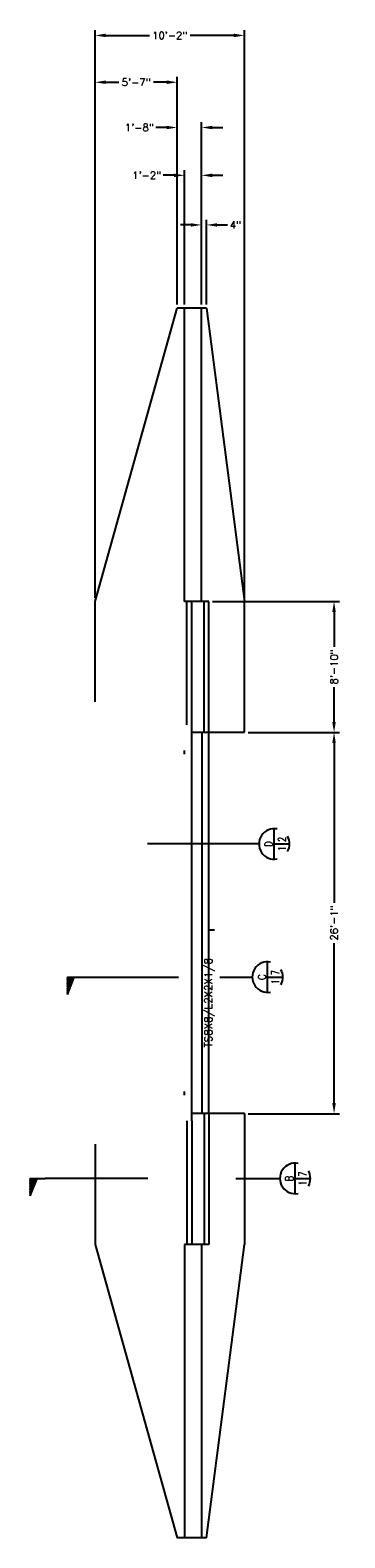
# Model space of a CAD drawing. Header units: feet. Extents: x 806 to 2253, y 337 to 8639.
# Tile 1 of 10: x 1798 to 2056, y 337 to 1571. Entities that reach past the tile are written whole.
import ezdxf
from ezdxf.enums import TextEntityAlignment as Align

# ---------------------------------------------------------------- set-up
doc = ezdxf.new("R2010")
doc.units = ezdxf.units.FT
doc.header["$LTSCALE"] = 48
doc.header["$MEASUREMENT"] = 0
doc.linetypes.add('DASH6', pattern=[0.325, 0.225, -0.1])
doc.layers.get('0').update_dxf_attribs({"linetype": 'CONTINUOUS'})
doc.layers.get('DEFPOINTS').update_dxf_attribs({"linetype": 'CONTINUOUS'})
for name, color, linetype in [('COM-CALLOUT', 7, 'CONTINUOUS'), ('COM-DIMS', 2, 'CONTINUOUS'), ('DIM', 7, 'CONTINUOUS'), ('S-ANNO-TEXT-LW15', 2, 'CONTINUOUS'), ('S-FLOR-COL', 1, 'CONTINUOUS'), ('S-PR-FOOTING', 6, 'DASH6'), ('S-PR-REINF', 13, 'CONTINUOUS')]:
    doc.layers.add(name, color=color, linetype=linetype)
doc.styles.add('ROMANS', font='Romans')
doc.styles.add('SIMPLEX', font='simplex.shx')
doc.styles.add('TIGHT', font='SIMPLEX', dxfattribs={"width": 0.85})
doc.dimstyles.new('DIM', dxfattribs={"dimscale": 48, "dimtxt": 0.125, "dimasz": 0.18, "dimexe": 0.09, "dimexo": 0.0625, "dimgap": 0.05, "dimtad": 0, "dimdec": 3, "dimzin": 0, "dimdsep": 46, "dimlunit": 4, "dimtxsty": 'SIMPLEX', "dimcen": 0.09, "dimadec": 0, "dimazin": 0, "dimtfac": 1, "dimtdec": 3, "dimtofl": 0, "dimtmove": 0, "dimatfit": 3, "dimfxl": 0, "dimfrac": 1, "dimtolj": 1, "dimtzin": 0, "dimarcsym": 0})

# ---------------------------------------------------------------- blocks, each defined once
blk = doc.blocks.new('TAIL')
at = {"layer": 'S-PR-FOOTING', "color": 7, "linetype": 'Continuous'}
for p, q in [((-0.0383, -0.0452), (-0.0383, 0.0535)), ((-0.0383, 0.0535), (0.0008, -0.0452)), ((-0.0383, 0.0455), (-0.0023, -0.0452)), ((-0.0383, 0.0369), (-0.0057, -0.0452)), ((-0.0383, 0.0309), (-0.0081, -0.0452)), ((-0.0383, 0.0215), (-0.0117, -0.0452)), ((-0.0383, 0.0127), (-0.0153, -0.0452)), ((-0.0383, 0.002), (-0.0195, -0.0452)), ((-0.0383, -0.0051), (-0.0224, -0.0452)), ((-0.0383, -0.0134), (-0.0255, -0.0452)), ((-0.0383, -0.0209), (-0.0286, -0.0452)), ((-0.0383, -0.0285), (-0.0315, -0.0452)), ((-0.0383, -0.0337), (-0.0336, -0.0452)), ((-0.0383, -0.0407), (-0.0364, -0.0452)), ((-0.0383, -0.0452), (0.0461, -0.0452))]:
    blk.add_line(p, q, dxfattribs=at)
blk = doc.blocks.new('*D56')
at = {"layer": 'COM-DIMS', "color": 0, "linetype": 'Continuous', "lineweight": -2}
for p, q in [((1929.8, 1411.3), (1921.1, 1411.3)), ((1938.4, 1346.3), (1938.4, 1415.6)), ((1942.4, 1346.3), (1942.4, 1415.6)), ((1951.1, 1411.3), (1959.7, 1411.3))]:
    blk.add_line(p, q, dxfattribs=at)
at = {"layer": 'COM-DIMS', "color": 0, "linetype": 'Continuous'}
for points in [[(1929.8, 1412.7), (1929.8, 1409.9), (1938.4, 1411.3)], [(1951.1, 1412.7), (1951.1, 1409.9), (1942.4, 1411.3)]]:
    blk.add_solid(points, dxfattribs=at)
at = {"layer": 'DEFPOINTS', "color": 0, "linetype": 'Continuous'}
for p in [(1938.4, 1411.3), (1938.4, 1343.3, -1.1), (1942.4, 1343.3, -1.1)]:
    blk.add_point(p, dxfattribs=at)
at = {"layer": 'COM-DIMS', "color": 0, "linetype": 'Continuous', "insert": (1966.1, 1411.3), "char_height": 6, "attachment_point": 5, "style": 'SIMPLEX'}
blk.add_mtext('\\A1;4"', dxfattribs=at)
blk = doc.blocks.new('*D57')
at = {"layer": 'COM-DIMS', "color": 0, "linetype": 'Continuous', "lineweight": -2}
for p, q in [((1924.4, 1346.3), (1924.4, 1456.2)), ((1938.4, 1346.3), (1938.4, 1456.2)), ((1915.8, 1451.9), (1907.1, 1451.9)), ((1947.1, 1451.9), (1955.7, 1451.9))]:
    blk.add_line(p, q, dxfattribs=at)
at = {"layer": 'COM-DIMS', "color": 0, "linetype": 'Continuous'}
for points in [[(1915.8, 1453.3), (1915.8, 1450.4), (1924.4, 1451.9)], [(1947.1, 1453.3), (1947.1, 1450.4), (1938.4, 1451.9)]]:
    blk.add_solid(points, dxfattribs=at)
at = {"layer": 'DEFPOINTS', "color": 0, "linetype": 'Continuous'}
for p in [(1924.4, 1451.9), (1924.4, 1343.3, -1.1), (1938.4, 1343.3, -1.1)]:
    blk.add_point(p, dxfattribs=at)
at = {"layer": 'COM-DIMS', "color": 0, "linetype": 'Continuous', "insert": (1893.5, 1451.9), "char_height": 6, "attachment_point": 5, "style": 'SIMPLEX'}
blk.add_mtext('\\A1;1\'-2"', dxfattribs=at)
blk = doc.blocks.new('*D58')
at = {"layer": 'COM-DIMS', "color": 0, "linetype": 'Continuous', "lineweight": -2}
for p, q in [((1918.4, 1346.3), (1918.4, 1495.3)), ((1938.4, 1346.3), (1938.4, 1495.3)), ((1909.8, 1491), (1901.1, 1491)), ((1947.1, 1491), (1955.7, 1491))]:
    blk.add_line(p, q, dxfattribs=at)
at = {"layer": 'COM-DIMS', "color": 0, "linetype": 'Continuous'}
for points in [[(1909.8, 1492.4), (1909.8, 1489.6), (1918.4, 1491)], [(1947.1, 1492.4), (1947.1, 1489.6), (1938.4, 1491)]]:
    blk.add_solid(points, dxfattribs=at)
at = {"layer": 'DEFPOINTS', "color": 0, "linetype": 'Continuous'}
for p in [(1918.4, 1491), (1918.4, 1343.3, -1.1), (1938.4, 1343.3, -1.1)]:
    blk.add_point(p, dxfattribs=at)
at = {"layer": 'COM-DIMS', "color": 0, "linetype": 'Continuous', "insert": (1887.5, 1491), "char_height": 6, "attachment_point": 5, "style": 'SIMPLEX'}
blk.add_mtext('\\A1;1\'-8"', dxfattribs=at)
blk = doc.blocks.new('*D59')
at = {"layer": 'COM-DIMS', "color": 0, "linetype": 'Continuous', "lineweight": -2}
for p, q in [((1851.4, 1106.3), (1851.4, 1532.4)), ((1918.4, 1346.3), (1918.4, 1532.4)), ((1860.1, 1528), (1870.7, 1528)), ((1909.8, 1528), (1899.2, 1528))]:
    blk.add_line(p, q, dxfattribs=at)
at = {"layer": 'COM-DIMS', "color": 0, "linetype": 'Continuous'}
for points in [[(1860.1, 1529.5), (1860.1, 1526.6), (1851.4, 1528)], [(1909.8, 1529.5), (1909.8, 1526.6), (1918.4, 1528)]]:
    blk.add_solid(points, dxfattribs=at)
at = {"layer": 'DEFPOINTS', "color": 0, "linetype": 'Continuous'}
for p in [(1851.4, 1528), (1918.4, 1343.3, -1.1), (1851.4, 1103.3, -1.1)]:
    blk.add_point(p, dxfattribs=at)
at = {"layer": 'COM-DIMS', "color": 0, "linetype": 'Continuous', "insert": (1884.9, 1528), "char_height": 6, "attachment_point": 5, "style": 'SIMPLEX'}
blk.add_mtext('\\A1;5\'-7"', dxfattribs=at)
blk = doc.blocks.new('*D60')
at = {"layer": 'COM-DIMS', "color": 0, "linetype": 'Continuous', "lineweight": -2}
for p, q in [((1851.4, 1106.3), (1851.4, 1570.6)), ((1860.1, 1566.3), (1895.9, 1566.3)), ((1964.8, 1566.3), (1929, 1566.3)), ((1973.4, 1106.3), (1973.4, 1570.6))]:
    blk.add_line(p, q, dxfattribs=at)
at = {"layer": 'COM-DIMS', "color": 0, "linetype": 'Continuous'}
for points in [[(1860.1, 1567.8), (1860.1, 1564.9), (1851.4, 1566.3)], [(1964.8, 1567.8), (1964.8, 1564.9), (1973.4, 1566.3)]]:
    blk.add_solid(points, dxfattribs=at)
at = {"layer": 'DEFPOINTS', "color": 0, "linetype": 'Continuous'}
for p in [(1851.4, 1566.3), (1851.4, 1103.3, -1.1), (1973.4, 1103.3, -1.1)]:
    blk.add_point(p, dxfattribs=at)
at = {"layer": 'COM-DIMS', "color": 0, "linetype": 'Continuous', "insert": (1912.4, 1566.3), "char_height": 6, "attachment_point": 5, "style": 'SIMPLEX'}
blk.add_mtext('\\A1;10\'-2"', dxfattribs=at)
blk = doc.blocks.new('DETTAG')
at = {"linetype": 'Continuous'}
blk.add_line((-0.25, 0), (0.25, 0), dxfattribs=at)
blk.add_line((0, 0), (0, -0.25))
for start, end in [(349.193077, 190.806923), (241.044976, 298.955024)]:
    blk.add_arc((0, 0), 0.25, start, end)
at = {"style": 'TIGHT', "width": 0.8}
blk.add_attdef('NO', text='', height=0.125, dxfattribs=at).set_placement((0, 0.03125), align=Align.CENTER)
blk.add_attdef('FROM', text='', height=0.125, dxfattribs=at).set_placement((-0.03125, -0.1875), align=Align.RIGHT)
blk.add_attdef('TO', (0.03125, -0.1875), '', height=0.125, dxfattribs=at)
blk = doc.blocks.new('*D61')
at = {"layer": 'COM-DIMS', "color": 0, "linetype": 'Continuous', "lineweight": -2}
for p, q in [((1976.4, 996.2), (2051.1, 996.2)), ((2046.8, 987.5), (2046.8, 856.8)), ((2046.8, 693), (2046.8, 823.7)), ((1976.4, 684.3), (2051.1, 684.3))]:
    blk.add_line(p, q, dxfattribs=at)
at = {"layer": 'COM-DIMS', "color": 0, "linetype": 'Continuous'}
for points in [[(2045.3, 987.5), (2048.2, 987.5), (2046.8, 996.2)], [(2045.3, 693), (2048.2, 693), (2046.8, 684.3)]]:
    blk.add_solid(points, dxfattribs=at)
at = {"layer": 'DEFPOINTS', "color": 0, "linetype": 'Continuous'}
for p in [(1973.4, 996.2, -1.1), (2046.8, 996.2), (1973.4, 684.3, -1.1)]:
    blk.add_point(p, dxfattribs=at)
at = {"layer": 'COM-DIMS', "color": 0, "linetype": 'Continuous', "insert": (2046.8, 840.3), "char_height": 6, "attachment_point": 5, "rotation": 90, "style": 'SIMPLEX'}
blk.add_mtext('\\A1;26\'-1"', dxfattribs=at)
blk = doc.blocks.new('*D62')
at = {"layer": 'COM-DIMS', "color": 0, "linetype": 'Continuous', "lineweight": -2}
for p, q in [((1947.4, 1103.3), (2051.1, 1103.3)), ((2046.8, 1094.7), (2046.8, 1066.3)), ((2046.8, 1004.8), (2046.8, 1033.2)), ((1976.4, 996.2), (2051.1, 996.2))]:
    blk.add_line(p, q, dxfattribs=at)
at = {"layer": 'COM-DIMS', "color": 0, "linetype": 'Continuous'}
for points in [[(2045.3, 1094.7), (2048.2, 1094.7), (2046.8, 1103.3)], [(2045.3, 1004.8), (2048.2, 1004.8), (2046.8, 996.2)]]:
    blk.add_solid(points, dxfattribs=at)
at = {"layer": 'DEFPOINTS', "color": 0, "linetype": 'Continuous'}
for p in [(1944.4, 1103.3, -1.1), (2046.8, 1103.3), (1973.4, 996.2, -1.1)]:
    blk.add_point(p, dxfattribs=at)
at = {"layer": 'COM-DIMS', "color": 0, "linetype": 'Continuous', "insert": (2046.8, 1049.8), "char_height": 6, "attachment_point": 5, "rotation": 90, "style": 'SIMPLEX'}
blk.add_mtext('\\A1;8\'-10"', dxfattribs=at)

msp = doc.modelspace()

# ---------------------------------------------------------------- linework, layer by layer
at = {"layer": 'COM-CALLOUT', "linetype": 'Continuous'}
for p, q in [((1985.39704, 904.94668, 0.43115), (1894.09589, 904.94668, 0.43115)), ((1840.84552, 796.05236, -1.07), (1919.48856, 796.05236, -1.07)), ((1953.40013, 796.05236, -1.07), (1979.93275, 796.05236, -1.07)), ((1894.42892, 631.334, -1.07), (1810.42924, 631.334, -1.07)), ((1966.42749, 631.334, -1.07), (2002.464, 631.334, -1.07))]:
    msp.add_line(p, q, dxfattribs=at)
at = {"layer": 'DEFPOINTS', "linetype": 'Continuous'}
for p in [(1924.42765, 1248.32836, -1.07), (1851.42899, 1080.32901, -1.07), (1930.4282, 1002.3319, -1.07), (2055.60671, 684.33384, -1.07)]:
    msp.add_point(p, dxfattribs=at)
at = {"layer": 'DIM', "linetype": 'Continuous'}
msp.add_line((1851.42899, 1510.94507, -1.07), (1851.42899, 1528.22533, -1.07), dxfattribs=at)
at = {"layer": 'S-FLOR-COL', "linetype": 'Continuous'}
msp.add_line((1948.93313, 834.32731, -1.07), (1944.43313, 834.32731, -1.07), dxfattribs=at)
at = {"layer": 'S-PR-FOOTING', "linetype": 'Continuous'}
for p, q in [((1851.42899, 1103.32911, -1.07), (1918.42911, 1343.32804, -1.07)), ((1942.4283, 1343.32804, -1.07), (1918.42911, 1343.32804, -1.07)), ((1924.42765, 1103.32911, -1.07), (1924.42765, 1343.32804, -1.07)), ((1938.42894, 1103.32911, -1.07), (1938.42894, 1343.32804, -1.07)), ((1942.4283, 1343.32804, -1.07), (1973.42713, 1103.32911, -1.07)), ((1851.42899, 1021.32962, -1.07), (1851.42899, 1103.32911, -1.07)), ((1944.42748, 1103.32911, -1.07), (1924.42765, 1103.32911, -1.07)), ((1926.42783, 1002.3319, -1.07), (1926.42783, 1103.32911, -1.07)), ((1944.42748, 996.33034, -1.07), (1944.42748, 1103.32911, -1.07)), ((1973.42713, 996.33034, -1.07), (1973.42713, 1103.32911, -1.07)), ((1930.4282, 996.33034, -1.07), (1930.4282, 1002.3319, -1.07)), ((1930.4282, 984.33125, -1.07), (1930.4282, 1002.3319, -1.07)), ((1973.42713, 996.18344, -1.07), (1930.4282, 996.18344, -1.07)), ((1938.92798, 684.33384, -1.07), (1938.92798, 996.18344, -1.07)), ((1944.42748, 684.33384, -1.07), (1944.42748, 996.18344, -1.07)), ((1924.42765, 978.32969, -1.07), (1924.42765, 981.33097, -1.07)), ((1930.4282, 696.33293, -1.07), (1930.4282, 984.33125, -1.07)), ((1924.42765, 699.33421, -1.07), (1924.42765, 702.33449, -1.07)), ((1930.4282, 678.33329, -1.07), (1930.4282, 696.33293, -1.07)), ((1926.42783, 678.33329, -1.07), (1926.42783, 577.33507, -1.07)), ((1973.42713, 684.33384, -1.07), (1930.4282, 684.33384, -1.07)), ((1944.42748, 684.33384, -1.07), (1944.42748, 577.33507, -1.07)), ((1973.42713, 684.33384, -1.07), (1973.42713, 577.33507, -1.07)), ((1851.42899, 659.33456, -1.07), (1851.42899, 577.33507, -1.07)), ((1851.42899, 577.33507, -1.07), (1918.42911, 337.33614, -1.07)), ((1944.42748, 577.33507, -1.07), (1924.42765, 577.33507, -1.07)), ((1924.42765, 577.33507, -1.07), (1924.42765, 337.33614, -1.07)), ((1938.42894, 577.33507, -1.07), (1938.42894, 337.33614, -1.07)), ((1942.4283, 337.33614, -1.07), (1973.42713, 577.33507, -1.07)), ((1942.4283, 337.33614, -1.07), (1918.42911, 337.33614, -1.07))]:
    msp.add_line(p, q, dxfattribs=at)
at = {"layer": 'S-PR-REINF', "linetype": 'Continuous'}
for p, q in [((1930.4282, 1002.3319, -1.07), (1930.4282, 1103.32911, -1.07)), ((1940.42711, 996.33034, -1.07), (1940.42711, 1103.32911, -1.07)), ((1930.4282, 678.33329, -1.07), (1930.4282, 577.33507, -1.07)), ((1940.42711, 684.33384, -1.07), (1940.42711, 577.33507, -1.07))]:
    msp.add_line(p, q, dxfattribs=at)

# ---------------------------------------------------------------- block references
at = {"layer": 'COM-CALLOUT', "linetype": 'Continuous', "xscale": 50.00000033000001, "yscale": 50.00000033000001, "zscale": 50.00000033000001, "rotation": 90}
for p, values in [((1997.89704, 904.94668, 0.43115), {'NO': 'D', 'FROM': '1', 'TO': '2'}), ((1992.43275, 796.05236, -1.07), {'NO': 'C', 'FROM': '1', 'TO': '7'}), ((2014.964, 631.334, -1.07), {'NO': 'B', 'FROM': '1', 'TO': '7'})]:
    msp.add_blockref('DETTAG', p, dxfattribs=at).add_auto_attribs(values)
at = {"layer": 'COM-CALLOUT', "linetype": 'Continuous', "xscale": 144.8825386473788, "yscale": -144.8825386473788, "zscale": 144.8825386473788}
for p in [(1834.16432, 789.51001, -1.07), (1803.74804, 624.79164, -1.07)]:
    msp.add_blockref('TAIL', p, dxfattribs=at)

# ---------------------------------------------------------------- texts
at = {"layer": 'S-ANNO-TEXT-LW15', "linetype": 'Continuous', "insert": (1944.90643, 775.09596, -1.07), "char_height": 6.1515748, "attachment_point": 5, "rotation": 90, "style": 'ROMANS'}
msp.add_mtext('TS8X8/L2X2X1/8', dxfattribs=at)

# ---------------------------------------------------------------- dimensions: what is measured, and where the dimension line sits
at = {"layer": 'COM-DIMS', "linetype": 'Continuous'}
for base, p1, picture, middle in [((1851.42899, 1566.31168), (1973.42713, 1103.32911, -1.07), '*D60', (1912.42806, 1566.31168)), ((1851.42899, 1528.03435), (1918.42911, 1343.32804, -1.07), '*D59', (1884.92905, 1528.03435))]:
    dim = msp.add_linear_dim(base=base, p1=p1, p2=(1851.42899, 1103.32911, -1.07), angle=180, dimstyle='DIM', dxfattribs=at)
    dim.commit()
    dim.dimension.update_dxf_attribs({"geometry": picture, "text_midpoint": middle})
for base, p2, picture, middle in [((1918.42911, 1491.00281), (1918.42911, 1343.32804, -1.07), '*D58', (1887.4634, 1491.00281)), ((1924.42765, 1451.87516), (1924.42765, 1343.32804, -1.07), '*D57', (1893.46194, 1451.87516))]:
    dim = msp.add_linear_dim(base=base, p1=(1938.42894, 1343.32804, -1.07), p2=p2, angle=180, dimstyle='DIM', dxfattribs=at)
    dim.commit()
    dim.dimension.update_dxf_attribs({"geometry": picture, "text_midpoint": middle, "dimtype": 160})
dim = msp.add_linear_dim(base=(1938.42894, 1411.30902), p1=(1942.4283, 1343.32804, -1.07), p2=(1938.42894, 1343.32804, -1.07), angle=180, text='4"', dimstyle='DIM', dxfattribs=at)
dim.commit()
dim.dimension.update_dxf_attribs({"geometry": '*D56', "text_midpoint": (1966.1083, 1411.30902), "dimtype": 160})
for base, p1, p2, text, picture, middle in [((2046.76472, 1103.32911), (1973.42713, 996.18344, -1.07), (1944.42748, 1103.32911, -1.07), '8\'-10"', '*D62', (2046.76472, 1049.75628)), ((2046.76472, 996.18344), (1973.42713, 684.33384, -1.07), (1973.42713, 996.18344, -1.07), '26\'-1"', '*D61', (2046.76472, 840.25864))]:
    dim = msp.add_linear_dim(base=base, p1=p1, p2=p2, angle=90, text=text, dimstyle='DIM', dxfattribs=at)
    dim.commit()
    dim.dimension.update_dxf_attribs({"geometry": picture, "text_midpoint": middle})

doc.saveas('drawing.dxf')
